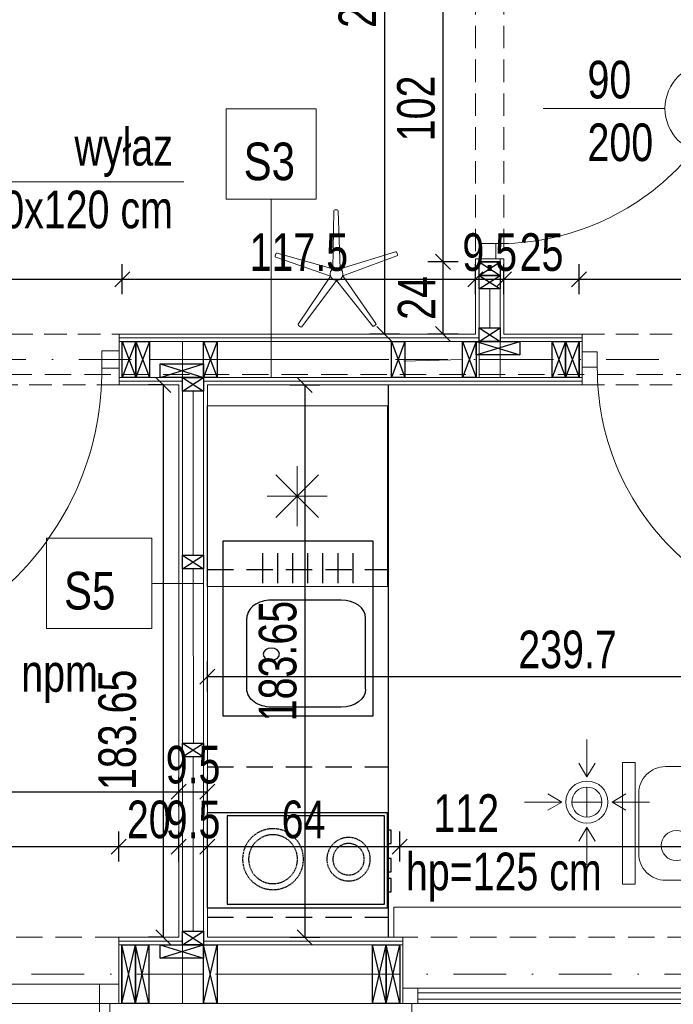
# Model space of a CAD drawing. Header units: inches. Extents: x 53216 to 117387, y -66787 to -22834.
# Tile 227 of 256: x 53934 to 54151, y -24448 to -24121. Entities that reach past the tile are written whole.
import ezdxf
from ezdxf.enums import TextEntityAlignment as Align

# ---------------------------------------------------------------- set-up
doc = ezdxf.new("R2010")
doc.units = ezdxf.units.IN
doc.header["$MEASUREMENT"] = 0
for name, pattern in [('DASHDOT', [1, 0.5, -0.25, 0, -0.25]), ('DASHED2', [0.375, 0.25, -0.125]), ('HIDDEN', [0.375, 0.25, -0.125])]:
    doc.linetypes.add(name, pattern=pattern)
doc.layers.get('0').update_dxf_attribs({"lineweight": 0})
doc.layers.get('Defpoints').update_dxf_attribs({"lineweight": 0})
for name, color, linetype, lineweight in [('--proj.wentylacja', 202, 'Continuous', 0), ('13a-opisy przekrój', 63, 'Continuous', 5), ('A11-kuchnia', 30, 'Continuous', 13), ('A21b-ściana szkielet', 3, 'Continuous', 20), ('A8-opisy pomieszczeń', 31, 'Continuous', 0), ('p-- zero bud', 1, 'Continuous', 0), ('p--dach', 2, 'Continuous', 30), ('p--drzwi', 125, 'Continuous', 0), ('p--konst-słupy', 3, 'Continuous', 25), ('p--meble kuchnia tech.', 30, 'Continuous', 25), ('p--meble wyp.', 104, 'Continuous', 0), ('p--ocieplenie w.wew.', 53, 'Continuous', 0), ('p--okna', 153, 'Continuous', 0), ('p--opis drzwi', 252, 'Continuous', 0), ('p--opis okna', 181, 'Continuous', 0), ('p--opisy dodatkowe', 62, 'Continuous', 0), ('p--osie konstr', 11, 'DASHDOT', 15), ('p--podciąg', 61, 'Continuous', 0), ('p--płyta GK', 2, 'Continuous', 0), ('p--wymiary-1-50', 5, 'Continuous', 0), ('p--ściana szkielet', 64, 'Continuous', 0)]:
    doc.layers.add(name, color=color, linetype=linetype, lineweight=lineweight)
doc.styles.add('1-100', font='arial.ttf', dxfattribs={"width": 0.75, "height": 18})
doc.styles.add('1-50', font='arial.ttf', dxfattribs={"width": 0.75, "height": 12.5})
doc.styles.get("Standard").update_dxf_attribs({"font": 'arial.ttf', "width": 0.75})
doc.styles.add('STYL-1', font='arial.ttf', dxfattribs={"width": 0.75})
doc.linetypes.add('BATTING', pattern='A,0.0001,-0.1,[134,ltypeshp.shx,S=0.1,R=0,X=-0.1,Y=0],-0.2,[134,ltypeshp.shx,S=0.1,R=180,X=0.1,Y=0],-0.1', length=0.4001)
doc.dimstyles.new('1-50', dxfattribs={"dimtxt": 12.5, "dimasz": 5, "dimexe": 5, "dimexo": 5, "dimgap": 0.09, "dimtad": 0, "dimdsep": 46, "dimtxsty": '1-50', "dimblk": 'OBLIQUE', "dimcen": 0.09, "dimadec": 0, "dimazin": 0, "dimtfac": 1, "dimtdec": 4, "dimtix": 1, "dimtmove": 2, "dimatfit": 3, "dimldrblk": 'OBLIQUE', "dimfxl": 5, "dimfxlon": 1, "dimtvp": 0.7, "dimtolj": 1, "dimtzin": 0, "dimarcsym": 0})

# ---------------------------------------------------------------- blocks, each defined once
blk = doc.blocks.new('drzwi-90-100')
for p, q in [((10.1, 87.38), (5.05, 87.38)), ((5.05, 87.38), (5.05, 2.53)), ((10.1, 2.53), (10.1, 87.38)), ((5.05, 2.53), (0, 2.53)), ((0, 2.53), (0, -2.53)), ((5.05, -2.53), (5.05, 2.53)), ((5.05, 2.53), (10.1, 2.53)), ((100, 2.53), (94.95, 2.53)), ((94.95, 2.53), (94.95, -2.53)), ((100, -2.53), (100, 2.53)), ((0, -2.53), (5.05, -2.53)), ((94.95, -2.53), (100, -2.53))]:
    blk.add_line(p, q)
blk.add_arc((10.8, 3.23), 84.15, 359.5233, 90.4767)
blk = doc.blocks.new('f021')
blk.add_lwpolyline([(-31.75, 70), (31.75, 70), (31.75, 63.39), (-31.75, 63.39)], close=True)
blk.add_lwpolyline([(-29.65, 14.01), (-29.65, 47.55, -0.414214), (-15.64, 61.57), (15.64, 61.57, -0.414214), (29.65, 47.55), (29.65, 14.01, -0.414214), (15.64, 0), (-15.64, 0, -0.414214)], format="xyb", close=True)
blk = doc.blocks.new('_OBLIQUE')
at = {"color": 0, "linetype": 'ByBlock', "lineweight": -2}
for p, q in [((-0.5, -0.5), (0.5, 0.5)), ((0, 0), (0, 0))]:
    blk.add_line(p, q, dxfattribs=at)
blk = doc.blocks.new('*D2721')
at = {"layer": 'Defpoints', "color": 0}
for p in [(54060.23, -24395.69), (53996.23, -24425.87), (54060.23, -24428.32)]:
    blk.add_point(p, dxfattribs=at)
at = {"layer": 'p--wymiary-1-50', "color": 0, "lineweight": -2}
for p, q in [((53996.23, -24400.69), (53996.23, -24390.69)), ((54060.23, -24400.69), (54060.23, -24390.69)), ((53996.23, -24395.69), (54060.23, -24395.69))]:
    blk.add_line(p, q, dxfattribs=at)
at = {"layer": 'p--wymiary-1-50', "color": 0, "lineweight": -2, "xscale": 5, "yscale": 5, "zscale": 5, "rotation": 180}
blk.add_blockref('_OBLIQUE', (53996.23, -24395.69), dxfattribs=at)
at = {"layer": 'p--wymiary-1-50', "color": 0, "lineweight": -2, "xscale": 5, "yscale": 5, "zscale": 5}
blk.add_blockref('_OBLIQUE', (54060.23, -24395.69), dxfattribs=at)
at = {"layer": 'p--wymiary-1-50', "color": 0, "linetype": 'Continuous', "ltscale": 8, "insert": (54028.23, -24386.76), "char_height": 12.5, "attachment_point": 5, "style": '1-50'}
blk.add_mtext('\\A1;64', dxfattribs=at)
blk = doc.blocks.new('okno-110-szalówka')
at = {"linetype": 'Continuous', "ltscale": 35}
for p, q in [((0, 45.75), (110, 45.75)), ((-3, -10), (113, -10))]:
    blk.add_line(p, q, dxfattribs=at)
for p, q in [((0, 45.75), (0, 39.75)), ((110, 39.75), (110, 45.75)), ((3, 39.75), (3, 21.95)), ((107, 21.95), (107, 39.75)), ((5, 21.95), (0, 21.95)), ((0, 21.95), (0, 16.95)), ((0, 21.95), (0, 0)), ((105, 21.95), (5, 21.95)), ((5, 16.95), (5, 21.95)), ((5, 20.61), (105, 20.61)), ((110, 21.95), (105, 21.95)), ((105, 21.95), (105, 16.95)), ((110, 0), (110, 21.95)), ((110, 16.95), (110, 21.95)), ((0, 16.95), (5, 16.95)), ((5, 18.45), (105, 18.45)), ((5, 16.95), (105, 16.95)), ((105, 16.95), (110, 16.95)), ((-3, 0), (-3, -10)), ((0, 0), (-3, 0)), ((110, 0), (113, 0)), ((113, 0), (113, -10))]:
    blk.add_line(p, q)
at = {"linetype": 'HIDDEN', "ltscale": 35}
for p, q in [((0, 39.75), (110, 39.75)), ((0, 0), (110, 0))]:
    blk.add_line(p, q, dxfattribs=at)
blk = doc.blocks.new('*D2722')
at = {"layer": 'Defpoints', "color": 0}
for p in [(54172.23, -24395.69), (54060.23, -24428.32), (54172.23, -24428.32)]:
    blk.add_point(p, dxfattribs=at)
at = {"layer": 'p--wymiary-1-50', "color": 0, "lineweight": -2}
for p, q in [((54060.23, -24400.69), (54060.23, -24390.69)), ((54172.23, -24400.69), (54172.23, -24390.69)), ((54060.23, -24395.69), (54172.23, -24395.69))]:
    blk.add_line(p, q, dxfattribs=at)
at = {"layer": 'p--wymiary-1-50', "color": 0, "lineweight": -2, "xscale": 5, "yscale": 5, "zscale": 5, "rotation": 180}
blk.add_blockref('_OBLIQUE', (54060.23, -24395.69), dxfattribs=at)
at = {"layer": 'p--wymiary-1-50', "color": 0, "lineweight": -2, "xscale": 5, "yscale": 5, "zscale": 5}
blk.add_blockref('_OBLIQUE', (54172.23, -24395.69), dxfattribs=at)
at = {"layer": 'p--wymiary-1-50', "color": 0, "linetype": 'Continuous', "ltscale": 8, "insert": (54082.39, -24384.57), "char_height": 12.5, "attachment_point": 5, "style": '1-50'}
blk.add_mtext('\\A1;112', dxfattribs=at)
blk = doc.blocks.new('*D2732')
at = {"layer": 'Defpoints', "color": 0}
for p in [(53966.73, -24395.69), (53840.73, -24425.87), (53966.73, -24425.87)]:
    blk.add_point(p, dxfattribs=at)
at = {"layer": 'p--wymiary-1-50', "color": 0, "lineweight": -2}
for p, q in [((53840.73, -24400.69), (53840.73, -24390.69)), ((53966.73, -24400.69), (53966.73, -24390.69)), ((53840.73, -24395.69), (53966.73, -24395.69))]:
    blk.add_line(p, q, dxfattribs=at)
at = {"layer": 'p--wymiary-1-50', "color": 0, "lineweight": -2, "xscale": 5, "yscale": 5, "zscale": 5, "rotation": 180}
blk.add_blockref('_OBLIQUE', (53840.73, -24395.69), dxfattribs=at)
at = {"layer": 'p--wymiary-1-50', "color": 0, "lineweight": -2, "xscale": 5, "yscale": 5, "zscale": 5}
blk.add_blockref('_OBLIQUE', (53966.73, -24395.69), dxfattribs=at)
at = {"layer": 'p--wymiary-1-50', "color": 0, "linetype": 'Continuous', "ltscale": 8, "insert": (53903.73, -24386.76), "char_height": 12.5, "attachment_point": 5, "style": '1-50'}
blk.add_mtext('\\A1;126', dxfattribs=at)
blk = doc.blocks.new('*D2733')
at = {"layer": 'Defpoints', "color": 0}
for p in [(53986.73, -24395.69), (53966.73, -24425.87), (53986.73, -24425.87)]:
    blk.add_point(p, dxfattribs=at)
at = {"layer": 'p--wymiary-1-50', "color": 0, "lineweight": -2}
for p, q in [((53966.73, -24400.69), (53966.73, -24390.69)), ((53986.73, -24400.69), (53986.73, -24390.69)), ((53966.73, -24395.69), (53986.73, -24395.69))]:
    blk.add_line(p, q, dxfattribs=at)
at = {"layer": 'p--wymiary-1-50', "color": 0, "lineweight": -2, "xscale": 5, "yscale": 5, "zscale": 5, "rotation": 180}
blk.add_blockref('_OBLIQUE', (53966.73, -24395.69), dxfattribs=at)
at = {"layer": 'p--wymiary-1-50', "color": 0, "lineweight": -2, "xscale": 5, "yscale": 5, "zscale": 5}
blk.add_blockref('_OBLIQUE', (53986.73, -24395.69), dxfattribs=at)
at = {"layer": 'p--wymiary-1-50', "color": 0, "linetype": 'Continuous', "ltscale": 8, "insert": (53976.73, -24386.76), "char_height": 12.5, "attachment_point": 5, "style": '1-50'}
blk.add_mtext('\\A1;20', dxfattribs=at)
blk = doc.blocks.new('*D2734')
at = {"layer": 'Defpoints', "color": 0}
for p in [(53996.23, -24395.69), (53986.73, -24400.69), (53996.23, -24400.69)]:
    blk.add_point(p, dxfattribs=at)
at = {"layer": 'p--wymiary-1-50', "color": 0, "lineweight": -2}
for p, q in [((53986.73, -24395.69), (53986.73, -24390.69)), ((53996.23, -24395.69), (53996.23, -24390.69)), ((53986.73, -24395.69), (53996.23, -24395.69))]:
    blk.add_line(p, q, dxfattribs=at)
at = {"layer": 'p--wymiary-1-50', "color": 0, "lineweight": -2, "xscale": 5, "yscale": 5, "zscale": 5}
blk.add_blockref('_OBLIQUE', (53986.73, -24395.69), dxfattribs=at)
at = {"layer": 'p--wymiary-1-50', "color": 0, "lineweight": -2, "xscale": 5, "yscale": 5, "zscale": 5, "rotation": 180}
blk.add_blockref('_OBLIQUE', (53996.23, -24395.69), dxfattribs=at)
at = {"layer": 'p--wymiary-1-50', "color": 0, "linetype": 'Continuous', "ltscale": 8, "insert": (53991.48, -24386.76), "char_height": 12.5, "attachment_point": 5, "style": '1-50'}
blk.add_mtext('\\A1;9.5', dxfattribs=at)
blk = doc.blocks.new('*D2772')
at = {"layer": 'Defpoints', "color": 0}
for p in [(53962.73, -24424.14), (53844.73, -24786.23), (53962.73, -24791.23)]:
    blk.add_point(p, dxfattribs=at)
at = {"layer": 'p--wymiary-1-50', "color": 0, "lineweight": -2}
for p, q in [((53962.73, -24786.23), (53962.73, -24796.23)), ((53844.73, -24791.23), (53844.73, -24796.23)), ((53844.73, -24791.23), (53962.73, -24791.23))]:
    blk.add_line(p, q, dxfattribs=at)
at = {"layer": 'p--wymiary-1-50', "color": 0, "lineweight": -2, "xscale": 5, "yscale": 5, "zscale": 5, "rotation": 180}
blk.add_blockref('_OBLIQUE', (53844.73, -24791.23), dxfattribs=at)
at = {"layer": 'p--wymiary-1-50', "color": 0, "lineweight": -2, "xscale": 5, "yscale": 5, "zscale": 5}
blk.add_blockref('_OBLIQUE', (53962.73, -24791.23), dxfattribs=at)
at = {"layer": 'p--wymiary-1-50', "color": 0, "linetype": 'Continuous', "ltscale": 8, "insert": (53903.73, -24782.29), "char_height": 12.5, "attachment_point": 5, "style": '1-50'}
blk.add_mtext('\\A1;118', dxfattribs=at)
blk = doc.blocks.new('*D2784')
at = {"layer": 'Defpoints', "color": 0}
for p in [(53986.73, -24377.48), (53802.73, -24400.69), (53986.73, -24400.69)]:
    blk.add_point(p, dxfattribs=at)
at = {"layer": 'p--wymiary-1-50', "color": 0, "lineweight": -2}
for p, q in [((53802.73, -24382.48), (53802.73, -24372.48)), ((53986.73, -24382.48), (53986.73, -24372.48)), ((53802.73, -24377.48), (53986.73, -24377.48))]:
    blk.add_line(p, q, dxfattribs=at)
at = {"layer": 'p--wymiary-1-50', "color": 0, "lineweight": -2, "xscale": 5, "yscale": 5, "zscale": 5, "rotation": 180}
blk.add_blockref('_OBLIQUE', (53802.73, -24377.48), dxfattribs=at)
at = {"layer": 'p--wymiary-1-50', "color": 0, "lineweight": -2, "xscale": 5, "yscale": 5, "zscale": 5}
blk.add_blockref('_OBLIQUE', (53986.73, -24377.48), dxfattribs=at)
at = {"layer": 'p--wymiary-1-50', "color": 0, "linetype": 'Continuous', "ltscale": 8, "insert": (53873.71, -24368.38), "char_height": 12.5, "attachment_point": 5, "style": '1-50'}
blk.add_mtext('\\A1;184', dxfattribs=at)
blk = doc.blocks.new('*D2790')
at = {"layer": 'Defpoints', "color": 0}
for p in [(53996.23, -24377.48), (53986.73, -24400.69), (53996.23, -24400.69)]:
    blk.add_point(p, dxfattribs=at)
at = {"layer": 'p--wymiary-1-50', "color": 0, "lineweight": -2}
for p, q in [((53986.73, -24382.48), (53986.73, -24372.48)), ((53996.23, -24382.48), (53996.23, -24372.48)), ((53986.73, -24377.48), (53996.23, -24377.48))]:
    blk.add_line(p, q, dxfattribs=at)
at = {"layer": 'p--wymiary-1-50', "color": 0, "lineweight": -2, "xscale": 5, "yscale": 5, "zscale": 5}
blk.add_blockref('_OBLIQUE', (53986.73, -24377.48), dxfattribs=at)
at = {"layer": 'p--wymiary-1-50', "color": 0, "lineweight": -2, "xscale": 5, "yscale": 5, "zscale": 5, "rotation": 180}
blk.add_blockref('_OBLIQUE', (53996.23, -24377.48), dxfattribs=at)
at = {"layer": 'p--wymiary-1-50', "color": 0, "linetype": 'Continuous', "ltscale": 8, "insert": (53991.48, -24368.55), "char_height": 12.5, "attachment_point": 5, "style": '1-50'}
blk.add_mtext('\\A1;9.5', dxfattribs=at)
blk = doc.blocks.new('stojak wieszak')
for p, q in [((-0.66, 2.03), (5.74, 20.18)), ((7.11, 19.74), (1.72, 1.26)), ((6.18, 20.4), (6.88, 20.18)), ((6.18, 20.4), (6.88, 20.18)), ((-17.49, 12.18), (-17.07, 12.78)), ((-17.07, 12.78), (-17.49, 12.18)), ((-2.13, -0.01), (-17.42, 11.69)), ((-16.58, 12.86), (-0.66, 2.03)), ((1.72, 1.26), (20.97, 0.78)), ((21.31, 0.43), (21.32, -0.3)), ((21.31, 0.43), (21.32, -0.3)), ((-17.36, -11.79), (-2.13, -0.01)), ((-0.65, -2.03), (-16.51, -12.96)), ((5.85, -20.15), (-0.65, -2.03)), ((20.97, -0.66), (1.73, -1.25)), ((1.73, -1.25), (7.22, -19.7)), ((-16.99, -12.87), (-17.42, -12.28)), ((-17.42, -12.28), (-16.99, -12.87)), ((6.99, -20.14), (6.3, -20.37)), ((6.99, -20.14), (6.3, -20.37))]:
    blk.add_line(p, q)
blk.add_circle((0, 0), 2.13)
for centre, start, end in [((6.07, 20.06), 72.1621, 160.5763), ((6.77, 19.84), 343.748, 72.1621), ((-17.21, 11.98), 144.1621, 232.5763), ((-16.78, 12.57), 55.748, 144.1621), ((20.96, 0.42), 0.1621, 88.5763), ((20.96, -0.31), 271.748, 0.1621), ((-17.14, -12.07), 127.748, 216.1621), ((-16.71, -12.66), 216.1621, 304.5763), ((6.19, -20.03), 199.748, 288.1621), ((6.88, -19.8), 288.1621, 16.5763)]:
    blk.add_arc(centre, 0.355, start, end)
blk = doc.blocks.new('*D2832')
at = {"layer": 'Defpoints', "color": 0}
for p in [(54074.65, -24201.32), (54086.68, -24201.32), (54085.43, -24225.32)]:
    blk.add_point(p, dxfattribs=at)
at = {"layer": 'p--wymiary-1-50', "color": 0, "lineweight": -2}
for p, q in [((54079.65, -24201.32), (54069.65, -24201.32)), ((54074.65, -24225.32), (54074.65, -24201.32)), ((54079.65, -24225.32), (54069.65, -24225.32))]:
    blk.add_line(p, q, dxfattribs=at)
at = {"layer": 'p--wymiary-1-50', "color": 0, "lineweight": -2, "xscale": 5, "yscale": 5, "zscale": 5}
for p, rotation in [((54074.65, -24201.32), 90), ((54074.65, -24225.32), 270)]:
    blk.add_blockref('_OBLIQUE', p, dxfattribs=dict(at, rotation=rotation))
at = {"layer": 'p--wymiary-1-50', "color": 0, "linetype": 'Continuous', "ltscale": 8, "insert": (54065.87, -24213.32), "char_height": 12.5, "attachment_point": 5, "rotation": 90, "style": '1-50'}
blk.add_mtext('\\A1;24', dxfattribs=at)
blk = doc.blocks.new('*D2833')
at = {"layer": 'Defpoints', "color": 0}
for p in [(54074.65, -24099.32), (54086.68, -24099.32), (54086.68, -24201.32)]:
    blk.add_point(p, dxfattribs=at)
at = {"layer": 'p--wymiary-1-50', "color": 0, "lineweight": -2}
for p, q in [((54079.65, -24099.32), (54069.65, -24099.32)), ((54074.65, -24201.32), (54074.65, -24099.32)), ((54079.65, -24201.32), (54069.65, -24201.32))]:
    blk.add_line(p, q, dxfattribs=at)
at = {"layer": 'p--wymiary-1-50', "color": 0, "lineweight": -2, "xscale": 5, "yscale": 5, "zscale": 5}
for p, rotation in [((54074.65, -24099.32), 90), ((54074.65, -24201.32), 270)]:
    blk.add_blockref('_OBLIQUE', p, dxfattribs=dict(at, rotation=rotation))
at = {"layer": 'p--wymiary-1-50', "color": 0, "linetype": 'Continuous', "ltscale": 8, "insert": (54065.72, -24150.32), "char_height": 12.5, "attachment_point": 5, "rotation": 90, "style": '1-50'}
blk.add_mtext('\\A1;102', dxfattribs=at)
blk = doc.blocks.new('*D2839')
at = {"layer": 'Defpoints', "color": 0}
for p in [(53967.93, -24207.09), (53850.93, -24227.77), (53967.93, -24227.77)]:
    blk.add_point(p, dxfattribs=at)
at = {"layer": 'p--wymiary-1-50', "color": 0, "lineweight": -2}
for p, q in [((53850.93, -24212.09), (53850.93, -24202.09)), ((53967.93, -24212.09), (53967.93, -24202.09)), ((53850.93, -24207.09), (53967.93, -24207.09))]:
    blk.add_line(p, q, dxfattribs=at)
at = {"layer": 'p--wymiary-1-50', "color": 0, "lineweight": -2, "xscale": 5, "yscale": 5, "zscale": 5, "rotation": 180}
blk.add_blockref('_OBLIQUE', (53850.93, -24207.09), dxfattribs=at)
at = {"layer": 'p--wymiary-1-50', "color": 0, "lineweight": -2, "xscale": 5, "yscale": 5, "zscale": 5}
blk.add_blockref('_OBLIQUE', (53967.93, -24207.09), dxfattribs=at)
at = {"layer": 'p--wymiary-1-50', "color": 0, "linetype": 'Continuous', "ltscale": 8, "insert": (53909.43, -24198.31), "char_height": 12.5, "attachment_point": 5, "style": '1-50'}
blk.add_mtext('\\A1;117', dxfattribs=at)
blk = doc.blocks.new('*D2840')
at = {"layer": 'Defpoints', "color": 0}
for p in [(54085.43, -24207.09), (53967.93, -24227.77), (54085.43, -24225.32)]:
    blk.add_point(p, dxfattribs=at)
at = {"layer": 'p--wymiary-1-50', "color": 0, "lineweight": -2}
for p, q in [((53967.93, -24212.09), (53967.93, -24202.09)), ((54085.43, -24212.09), (54085.43, -24202.09)), ((53967.93, -24207.09), (54085.43, -24207.09))]:
    blk.add_line(p, q, dxfattribs=at)
at = {"layer": 'p--wymiary-1-50', "color": 0, "lineweight": -2, "xscale": 5, "yscale": 5, "zscale": 5, "rotation": 180}
blk.add_blockref('_OBLIQUE', (53967.93, -24207.09), dxfattribs=at)
at = {"layer": 'p--wymiary-1-50', "color": 0, "lineweight": -2, "xscale": 5, "yscale": 5, "zscale": 5}
blk.add_blockref('_OBLIQUE', (54085.43, -24207.09), dxfattribs=at)
at = {"layer": 'p--wymiary-1-50', "color": 0, "linetype": 'Continuous', "ltscale": 8, "insert": (54026.68, -24198.16), "char_height": 12.5, "attachment_point": 5, "style": '1-50'}
blk.add_mtext('\\A1;117.5', dxfattribs=at)
blk = doc.blocks.new('*D2841')
at = {"layer": 'Defpoints', "color": 0}
for p in [(54094.93, -24207.09), (54085.43, -24225.32), (54094.93, -24225.32)]:
    blk.add_point(p, dxfattribs=at)
at = {"layer": 'p--wymiary-1-50', "color": 0, "lineweight": -2}
for p, q in [((54085.43, -24212.09), (54085.43, -24202.09)), ((54094.93, -24212.09), (54094.93, -24202.09)), ((54085.43, -24207.09), (54094.93, -24207.09))]:
    blk.add_line(p, q, dxfattribs=at)
at = {"layer": 'p--wymiary-1-50', "color": 0, "lineweight": -2, "xscale": 5, "yscale": 5, "zscale": 5}
blk.add_blockref('_OBLIQUE', (54085.43, -24207.09), dxfattribs=at)
at = {"layer": 'p--wymiary-1-50', "color": 0, "lineweight": -2, "xscale": 5, "yscale": 5, "zscale": 5, "rotation": 180}
blk.add_blockref('_OBLIQUE', (54094.93, -24207.09), dxfattribs=at)
at = {"layer": 'p--wymiary-1-50', "color": 0, "linetype": 'Continuous', "ltscale": 8, "insert": (54090.18, -24198.16), "char_height": 12.5, "attachment_point": 5, "style": '1-50'}
blk.add_mtext('\\A1;9.5', dxfattribs=at)
blk = doc.blocks.new('*D2842')
at = {"layer": 'Defpoints', "color": 0}
for p in [(54119.93, -24207.09), (54094.93, -24225.32), (54119.93, -24227.77)]:
    blk.add_point(p, dxfattribs=at)
at = {"layer": 'p--wymiary-1-50', "color": 0, "lineweight": -2}
for p, q in [((54094.93, -24212.09), (54094.93, -24202.09)), ((54119.93, -24212.09), (54119.93, -24202.09)), ((54094.93, -24207.09), (54119.93, -24207.09))]:
    blk.add_line(p, q, dxfattribs=at)
at = {"layer": 'p--wymiary-1-50', "color": 0, "lineweight": -2, "xscale": 5, "yscale": 5, "zscale": 5, "rotation": 180}
blk.add_blockref('_OBLIQUE', (54094.93, -24207.09), dxfattribs=at)
at = {"layer": 'p--wymiary-1-50', "color": 0, "lineweight": -2, "xscale": 5, "yscale": 5, "zscale": 5}
blk.add_blockref('_OBLIQUE', (54119.93, -24207.09), dxfattribs=at)
at = {"layer": 'p--wymiary-1-50', "color": 0, "linetype": 'Continuous', "ltscale": 8, "insert": (54107.43, -24198.16), "char_height": 12.5, "attachment_point": 5, "style": '1-50'}
blk.add_mtext('\\A1;25', dxfattribs=at)
blk = doc.blocks.new('*D2843')
at = {"layer": 'Defpoints', "color": 0}
for p in [(54221.93, -24207.09), (54119.93, -24227.77), (54221.93, -24227.77)]:
    blk.add_point(p, dxfattribs=at)
at = {"layer": 'p--wymiary-1-50', "color": 0, "lineweight": -2}
for p, q in [((54119.93, -24212.09), (54119.93, -24202.09)), ((54221.93, -24212.09), (54221.93, -24202.09)), ((54119.93, -24207.09), (54221.93, -24207.09))]:
    blk.add_line(p, q, dxfattribs=at)
at = {"layer": 'p--wymiary-1-50', "color": 0, "lineweight": -2, "xscale": 5, "yscale": 5, "zscale": 5, "rotation": 180}
blk.add_blockref('_OBLIQUE', (54119.93, -24207.09), dxfattribs=at)
at = {"layer": 'p--wymiary-1-50', "color": 0, "lineweight": -2, "xscale": 5, "yscale": 5, "zscale": 5}
blk.add_blockref('_OBLIQUE', (54221.93, -24207.09), dxfattribs=at)
at = {"layer": 'p--wymiary-1-50', "color": 0, "linetype": 'Continuous', "ltscale": 8, "insert": (54170.93, -24198.16), "char_height": 12.5, "attachment_point": 5, "style": '1-50'}
blk.add_mtext('\\A1;102', dxfattribs=at)
blk = doc.blocks.new('*D2853')
at = {"layer": 'Defpoints', "color": 0}
for p in [(53996.23, -24242.22), (53996.23, -24425.87), (54028.64, -24425.87)]:
    blk.add_point(p, dxfattribs=at)
at = {"layer": 'p--wymiary-1-50', "color": 0, "lineweight": -2}
for p, q in [((54023.64, -24242.22), (54033.64, -24242.22)), ((54028.64, -24242.22), (54028.64, -24425.87)), ((54023.64, -24425.87), (54033.64, -24425.87))]:
    blk.add_line(p, q, dxfattribs=at)
at = {"layer": 'p--wymiary-1-50', "color": 0, "lineweight": -2, "xscale": 5, "yscale": 5, "zscale": 5}
for p, rotation in [((54028.64, -24242.22), 90), ((54028.64, -24425.87), 270)]:
    blk.add_blockref('_OBLIQUE', p, dxfattribs=dict(at, rotation=rotation))
at = {"layer": 'p--wymiary-1-50', "color": 0, "linetype": 'Continuous', "ltscale": 8, "insert": (54019.7, -24334.05), "char_height": 12.5, "attachment_point": 5, "rotation": 90, "style": '1-50'}
blk.add_mtext('\\A1;183.65', dxfattribs=at)
blk = doc.blocks.new('*D2854')
at = {"layer": 'Defpoints', "color": 0}
for p in [(54235.93, -24339.2), (53996.23, -24425.87), (54235.93, -24425.87)]:
    blk.add_point(p, dxfattribs=at)
at = {"layer": 'p--wymiary-1-50', "color": 0, "lineweight": -2}
for p, q in [((53996.23, -24344.2), (53996.23, -24334.2)), ((54235.93, -24344.2), (54235.93, -24334.2)), ((53996.23, -24339.2), (54235.93, -24339.2))]:
    blk.add_line(p, q, dxfattribs=at)
at = {"layer": 'p--wymiary-1-50', "color": 0, "lineweight": -2, "xscale": 5, "yscale": 5, "zscale": 5, "rotation": 180}
blk.add_blockref('_OBLIQUE', (53996.23, -24339.2), dxfattribs=at)
at = {"layer": 'p--wymiary-1-50', "color": 0, "lineweight": -2, "xscale": 5, "yscale": 5, "zscale": 5}
blk.add_blockref('_OBLIQUE', (54235.93, -24339.2), dxfattribs=at)
at = {"layer": 'p--wymiary-1-50', "color": 0, "linetype": 'Continuous', "ltscale": 8, "insert": (54116.08, -24330.26), "char_height": 12.5, "attachment_point": 5, "style": '1-50'}
blk.add_mtext('\\A1;239.7', dxfattribs=at)
blk = doc.blocks.new('ukł.słupów-1K')
at = {"ltscale": 35}
for p, q in [((500.4, 316.5), (493.4, 316.5)), ((374.65, 278.05), (374.65, 290.05)), ((526.65, 278.05), (526.65, 290.05))]:
    blk.add_line(p, q, dxfattribs=at)
for p, q in [((493.4, 312), (500.4, 316.5)), ((493.4, 316.5), (500.4, 312)), ((493.4, 307.5), (500.4, 312)), ((493.4, 312), (500.4, 307.5)), ((493.4, 290.05), (500.4, 294.55)), ((493.4, 294.55), (500.4, 290.05)), ((374.65, 290.05), (379.15, 278.05)), ((379.15, 290.05), (374.65, 278.05)), ((379.15, 290.05), (383.65, 278.05)), ((383.65, 290.05), (379.15, 278.05)), ((401.7, 290.05), (406.2, 278.05)), ((406.2, 290.05), (401.7, 278.05)), ((464.2, 290.05), (468.7, 278.05)), ((468.7, 290.05), (464.2, 278.05)), ((487.9, 290.05), (492.4, 278.05)), ((492.4, 290.05), (487.9, 278.05)), ((492.4, 285.55), (506.9, 290.05)), ((492.4, 290.05), (506.9, 285.55)), ((517.65, 290.05), (522.15, 278.05)), ((522.15, 290.05), (517.65, 278.05)), ((522.15, 290.05), (526.65, 278.05)), ((526.65, 290.05), (522.15, 278.05)), ((387.2, 278.05), (401.7, 282.55)), ((387.2, 282.55), (401.7, 278.05)), ((394.7, 273.55), (401.7, 278.05)), ((394.7, 278.05), (401.7, 273.55)), ((394.7, 214.5), (401.7, 219)), ((394.7, 219), (401.7, 214.5)), ((394.7, 152), (401.7, 156.5)), ((394.7, 156.5), (401.7, 152)), ((394.7, 89.5), (401.7, 94)), ((394.7, 94), (401.7, 89.5)), ((379, 70), (374.5, 89.5)), ((374.5, 70), (379, 89.5)), ((383.5, 70), (379, 89.5)), ((379, 70), (383.5, 89.5)), ((387.2, 85), (401.7, 89.5)), ((387.2, 89.5), (401.7, 85)), ((406.2, 70), (401.7, 89.5)), ((401.7, 70), (406.2, 89.5)), ((462.45, 70), (457.95, 89.5)), ((457.95, 70), (462.45, 89.5)), ((466.95, 70), (462.45, 89.5)), ((462.45, 70), (466.95, 89.5))]:
    blk.add_line(p, q)
for points in [[(493.4, 316.5), (500.4, 316.5), (500.4, 312), (493.4, 312)], [(493.4, 312), (500.4, 312), (500.4, 307.5), (493.4, 307.5)], [(493.4, 294.55), (500.4, 294.55), (500.4, 290.05), (493.4, 290.05)], [(379.15, 290.05), (379.15, 278.05), (374.65, 278.05), (374.65, 290.05)], [(383.65, 290.05), (383.65, 278.05), (379.15, 278.05), (379.15, 290.05)], [(406.2, 290.05), (406.2, 278.05), (401.7, 278.05), (401.7, 290.05)], [(468.7, 290.05), (468.7, 278.05), (464.2, 278.05), (464.2, 290.05)], [(492.4, 290.05), (492.4, 278.05), (487.9, 278.05), (487.9, 290.05)], [(492.4, 290.05), (506.9, 290.05), (506.9, 285.55), (492.4, 285.55)], [(522.15, 290.05), (522.15, 278.05), (517.65, 278.05), (517.65, 290.05)], [(526.65, 290.05), (526.65, 278.05), (522.15, 278.05), (522.15, 290.05)], [(387.2, 282.55), (401.7, 282.55), (401.7, 278.05), (387.2, 278.05)], [(394.7, 278.05), (401.7, 278.05), (401.7, 273.55), (394.7, 273.55)], [(394.7, 219), (401.7, 219), (401.7, 214.5), (394.7, 214.5)], [(394.7, 156.5), (401.7, 156.5), (401.7, 152), (394.7, 152)], [(394.7, 94), (401.7, 94), (401.7, 89.5), (394.7, 89.5)], [(374.5, 70), (374.5, 89.5), (379, 89.5), (379, 70)], [(379, 70), (379, 89.5), (383.5, 89.5), (383.5, 70)], [(387.2, 89.5), (401.7, 89.5), (401.7, 85), (387.2, 85)], [(401.7, 70), (401.7, 89.5), (406.2, 89.5), (406.2, 70)], [(457.95, 70), (457.95, 89.5), (462.45, 89.5), (462.45, 70)], [(462.45, 70), (462.45, 89.5), (466.95, 89.5), (466.95, 70)]]:
    blk.add_lwpolyline(points, close=True)
for points in [[(374.5, 89.5), (374.5, 70)], [(466.95, 89.5), (466.95, 70)]]:
    blk.add_lwpolyline(points, dxfattribs=at)
blk = doc.blocks.new('*D2856')
at = {"layer": 'Defpoints', "color": 0}
for p in [(54069.65, -23981.67), (54055.17, -24225.32), (54069.65, -24225.32)]:
    blk.add_point(p, dxfattribs=at)
at = {"layer": 'p--wymiary-1-50', "color": 0, "lineweight": -2}
for p, q in [((54060.17, -23981.67), (54050.17, -23981.67)), ((54055.17, -23981.67), (54055.17, -24225.32)), ((54060.17, -24225.32), (54050.17, -24225.32))]:
    blk.add_line(p, q, dxfattribs=at)
at = {"layer": 'p--wymiary-1-50', "color": 0, "lineweight": -2, "xscale": 5, "yscale": 5, "zscale": 5}
for p, rotation in [((54055.17, -23981.67), 90), ((54055.17, -24225.32), 270)]:
    blk.add_blockref('_OBLIQUE', p, dxfattribs=dict(at, rotation=rotation))
at = {"layer": 'p--wymiary-1-50', "color": 0, "linetype": 'Continuous', "ltscale": 8, "insert": (54046.23, -24103.5), "char_height": 12.5, "attachment_point": 5, "rotation": 90, "style": '1-50'}
blk.add_mtext('\\A1;243.65', dxfattribs=at)
blk = doc.blocks.new('went-Błotno-parter-zest')
for p, q in [((507.3, 123.33), (507.3, 135.76)), ((507.3, 123.36), (504.62, 127.94)), ((507.3, 123.36), (509.99, 127.94)), ((507.3, 119.96), (507.3, 109.96)), ((498.93, 114.96), (486.5, 114.96)), ((498.9, 114.96), (494.32, 117.65)), ((498.9, 114.96), (494.32, 112.27)), ((502.3, 114.96), (512.3, 114.96)), ((502.3, 114.96), (512.3, 114.96)), ((502.3, 114.96), (512.3, 114.96)), ((502.3, 114.96), (512.3, 114.96)), ((515.68, 114.96), (528.11, 114.96)), ((515.71, 114.96), (520.29, 117.65)), ((515.71, 114.96), (520.29, 112.27)), ((507.3, 106.56), (504.62, 101.97)), ((507.3, 106.58), (507.3, 94.15)), ((507.3, 106.56), (509.99, 101.97))]:
    blk.add_line(p, q)
blk.add_circle((507.3, 114.96), 5)
at = {"ltscale": 10}
blk.add_arc((507.3, 114.96), 7, 0, 180, dxfattribs=at)
for radius, start, end in [(7, 0, 180), (7, 0, 180), (5, 0, 180), (5, 0, 180), (5, 0, 180), (5, 0, 180), (5, 0, 180), (5, 0, 180), (5, 0, 180), (5, 0, 180), (5, 0, 180), (5, 0, 180), (5, 270, 90), (5, 270, 90), (7, 180, 0), (5, 180, 0), (5, 180, 0), (5, 180, 0), (5, 180, 0)]:
    blk.add_arc((507.3, 114.96), radius, start, end)
blk = doc.blocks.new('FRIDGE_65_86')
at = {"color": 0, "linetype": 'Continuous'}
for p, q in [((0.6, 0.6), (0, 0.6)), ((0, 0.6), (0, 0)), ((0.6, 0), (0.6, 0.6)), ((0.3, 0.2), (0.3, 0.4)), ((0.229289, 0.229289), (0.370711, 0.370711)), ((0.229289, 0.370711), (0.370711, 0.229289)), ((0.2, 0.3), (0.4, 0.3)), ((0, 0), (0.6, 0))]:
    blk.add_line(p, q, dxfattribs=at)
blk = doc.blocks.new('kuchenka_16')
for points in [[(0, 0), (31.55, 0), (31.55, -60), (0, -60)], [(1, -6.74), (30.35, -6.74), (30.35, -59), (1, -59)], [(5.7, -60), (10.19, -60), (10.19, -61.31), (5.7, -61.31)], [(15.11, -60), (19.61, -60), (19.61, -61.31), (15.11, -61.31)], [(21.75, -60), (26.24, -60), (26.24, -61.31), (21.75, -61.31)]]:
    blk.add_lwpolyline(points, close=True)
at = {"linetype": 'DASHED2'}
for centre, radius in [((15.38, -21.95), 10.13), ((15.38, -21.95), 8.13), ((15.38, -47.09), 7.23), ((15.38, -47.09), 5.23)]:
    blk.add_circle(centre, radius, dxfattribs=at)
blk = doc.blocks.new('zlew-58x50')
at = {"color": 0, "linetype": 'Continuous'}
for p, q in [((8.87, -8), (32.47, -8)), ((2.87, -39.36), (2.87, -16.16)), ((38.47, -39.36), (38.47, -16.16)), ((8.87, -47.52), (32.47, -47.52))]:
    blk.add_line(p, q, dxfattribs=at)
at = {"ltscale": 8}
for p, q in [((44.02, -13.33), (54.02, -13.33)), ((44.02, -18.33), (54.02, -18.33)), ((44.02, -23.33), (54.02, -23.33)), ((44.02, -28.33), (54.02, -28.33)), ((44.02, -33.33), (54.02, -33.33)), ((44.02, -38.33), (54.02, -38.33)), ((44.02, -43.33), (54.02, -43.33))]:
    blk.add_line(p, q, dxfattribs=at)
blk.add_lwpolyline([(0, -50), (58, -50), (58, 0), (0, 0)], close=True, dxfattribs=at)
at = {"color": 0, "linetype": 'Continuous', "extrusion": (0, 0, -1)}
for centre, start_param, end_param in [((8.87, -16.16), 1.570796, 3.141593), ((8.87, -39.36), 0, 1.570796)]:
    blk.add_ellipse(centre, major_axis=(0, -8.16), ratio=0.735294, start_param=start_param, end_param=end_param, dxfattribs=at)
at = {"color": 0, "linetype": 'Continuous'}
for centre, start_param, end_param in [((32.47, -16.16), 1.570796, 3.141593), ((32.47, -39.36), 0, 1.570796)]:
    blk.add_ellipse(centre, major_axis=(0, -8.16), ratio=0.735294, start_param=start_param, end_param=end_param, dxfattribs=at)
at = {"color": 0, "linetype": 'Continuous', "extrusion": (0, 0, -1)}
blk.add_ellipse((20.49, -16.16), major_axis=(0, -2.72), ratio=0.735294, dxfattribs=at)
blk = doc.blocks.new('*D2858')
at = {"layer": 'Defpoints', "color": 0}
for p in [(53981.63, -24242.22), (53986.73, -24242.22), (53986.73, -24425.87)]:
    blk.add_point(p, dxfattribs=at)
at = {"layer": 'p--wymiary-1-50', "color": 0, "linetype": 'Continuous', "lineweight": -2, "ltscale": 8}
for p, q in [((53981.73, -24242.22), (53976.63, -24242.22)), ((53981.63, -24425.87), (53981.63, -24242.22)), ((53981.73, -24425.87), (53976.63, -24425.87))]:
    blk.add_line(p, q, dxfattribs=at)
at = {"layer": 'p--wymiary-1-50', "color": 0, "lineweight": -2, "xscale": 5, "yscale": 5, "zscale": 5}
for p, rotation in [((53981.63, -24242.22), 90), ((53981.63, -24425.87), 270)]:
    blk.add_blockref('_OBLIQUE', p, dxfattribs=dict(at, rotation=rotation))
at = {"layer": 'p--wymiary-1-50', "color": 0, "linetype": 'Continuous', "ltscale": 8, "insert": (53966.32, -24356.91), "char_height": 12.5, "attachment_point": 5, "rotation": 90, "style": '1-50'}
blk.add_mtext('\\A1;183.65', dxfattribs=at)

msp = doc.modelspace()

# ---------------------------------------------------------------- linework, layer by layer
at = {"layer": '13a-opisy przekrój', "lineweight": 9}
for p, q in [((54017.487, -24180.504), (54017.487, -24239.773)), ((53977.711, -24308.23), (53994.985, -24308.23))]:
    msp.add_line(p, q, dxfattribs=at)
for points in [[(54032.487, -24180.504), (54002.487, -24180.504), (54002.487, -24150.504), (54032.487, -24150.504)], [(53977.711, -24323.23), (53942.721, -24323.23), (53942.721, -24293.23), (53977.711, -24293.23)]]:
    msp.add_lwpolyline(points, close=True, dxfattribs=at)
at = {"layer": 'A11-kuchnia', "linetype": 'Continuous', "ltscale": 35}
msp.add_line((54056.518, -24425.873), (54056.518, -24242.471), dxfattribs=at)
at = {"layer": 'A21b-ściana szkielet', "ltscale": 35}
msp.add_line((54120.935, -24242.223), (54120.935, -24225.323), dxfattribs=at)
at = {"layer": 'A8-opisy pomieszczeń'}
msp.add_circle((54152.276, -24395.379), 5, dxfattribs=at)
at = {"layer": 'p--dach', "color": 6, "linetype": 'HIDDEN', "lineweight": 20, "ltscale": 35}
msp.add_line((54633.445, -24238.773), (53513.225, -24238.773), dxfattribs=at)
at = {"layer": 'p--drzwi'}
msp.add_lwpolyline([(53840.735, -24441.46), (53966.735, -24441.46), (53966.735, -24447.823), (53840.735, -24447.823)], close=True, dxfattribs=at)
at = {"layer": 'p--meble kuchnia tech.', "ltscale": 35}
msp.add_line((54056.518, -24425.873), (54056.518, -24242.471), dxfattribs=at)
at = {"layer": 'p--meble kuchnia tech.', "linetype": 'HIDDEN', "ltscale": 35}
for p, q in [((53996.138, -24303.557), (54056.138, -24303.557)), ((53996.138, -24369.223), (54056.138, -24369.223)), ((53996.138, -24419.223), (54056.138, -24419.223))]:
    msp.add_line(p, q, dxfattribs=at)
at = {"layer": 'p--ocieplenie w.wew.', "linetype": 'BATTING', "ltscale": 8}
for p, q in [((54090.185, -24210.323), (54090.185, -24223.273)), ((53991.485, -24244.273), (53991.485, -24298.823)), ((53991.485, -24303.323), (53991.571, -24361.323)), ((53991.485, -24365.823), (53991.485, -24423.823))]:
    msp.add_line(p, q, dxfattribs=at)
at = {"layer": 'p--ocieplenie w.wew.', "linetype": 'BATTING', "ltscale": 12}
for p, q in [((53976.935, -24233.773), (53994.985, -24233.773)), ((54056.59, -24233.773), (53999.485, -24233.773)), ((54081.185, -24233.773), (54061.59, -24234.379)), ((54110.935, -24233.773), (54086.685, -24233.773))]:
    msp.add_line(p, q, dxfattribs=at)
at = {"layer": 'p--ocieplenie w.wew.', "linetype": 'BATTING', "ltscale": 19.5}
for p, q in [((53973.735, -24438.073), (53994.985, -24438.073)), ((53999.485, -24438.073), (54051.235, -24438.073))]:
    msp.add_line(p, q, dxfattribs=at)
at = {"layer": 'p--opis drzwi', "lineweight": 0}
msp.add_line((54107.999, -24150.323), (54148.507, -24150.323), dxfattribs=at)
msp.add_circle((54163.507, -24150.323), 15, dxfattribs=at)
at = {"layer": 'p--opisy dodatkowe'}
msp.add_line((53988.388, -24174.724), (53896.987, -24174.724), dxfattribs=at)
at = {"layer": 'p--osie konstr', "linetype": 'DASHDOT', "ltscale": 35}
for p, q in [((54637.883, -24233.773), (53553.691, -24233.773)), ((54236.015, -24438.073), (53803.035, -24438.073))]:
    msp.add_line(p, q, dxfattribs=at)
at = {"layer": 'p--podciąg', "linetype": 'HIDDEN', "ltscale": 30}
for p, q in [((54085.435, -24100.323), (54085.435, -24200.323)), ((54094.935, -24100.323), (54094.935, -24200.323)), ((53851.935, -24225.323), (53966.935, -24225.323)), ((54120.935, -24225.323), (54220.935, -24225.323)), ((53966.935, -24242.223), (53851.935, -24242.223)), ((54120.935, -24242.223), (54220.935, -24242.223))]:
    msp.add_line(p, q, dxfattribs=at)
at = {"layer": 'p--płyta GK', "ltscale": 35}
for p, q in [((54085.435, -24225.323), (54085.435, -24200.323)), ((54094.935, -24225.323), (54094.935, -24200.323)), ((53966.935, -24225.323), (54085.435, -24225.323)), ((53966.935, -24226.573), (54086.685, -24226.573)), ((54093.685, -24226.573), (54120.935, -24226.573)), ((54094.935, -24225.323), (54120.935, -24225.323)), ((53966.935, -24240.973), (53987.985, -24240.973)), ((53994.985, -24240.973), (54120.935, -24240.973)), ((53966.935, -24242.223), (53986.735, -24242.223)), ((53986.735, -24425.873), (53986.735, -24242.223)), ((53996.235, -24425.873), (53996.235, -24242.223)), ((53996.235, -24242.223), (54120.935, -24242.223)), ((53986.735, -24425.873), (53966.735, -24425.873)), ((53987.985, -24427.123), (53966.735, -24427.123)), ((54061.235, -24427.123), (53994.985, -24427.123)), ((54061.235, -24425.873), (53996.235, -24425.873))]:
    msp.add_line(p, q, dxfattribs=at)
at = {"layer": 'p--płyta GK', "linetype": 'HIDDEN', "ltscale": 35}
msp.add_line((53840.735, -24425.873), (53966.735, -24425.873), dxfattribs=at)
at = {"layer": 'p--ściana szkielet', "ltscale": 35}
for p, q in [((54094.935, -24200.323), (54085.435, -24200.323)), ((54086.685, -24239.773), (54086.685, -24200.323)), ((54093.685, -24239.773), (54093.685, -24200.323)), ((53966.935, -24242.223), (53966.935, -24225.323)), ((54120.935, -24227.773), (53966.935, -24227.773)), ((53987.985, -24447.823), (53987.985, -24227.773)), ((53994.985, -24447.823), (53994.985, -24227.773)), ((54120.935, -24239.773), (53966.935, -24239.773)), ((54061.235, -24428.323), (53966.735, -24428.323)), ((54064.235, -24447.823), (53966.735, -24447.823))]:
    msp.add_line(p, q, dxfattribs=at)
for points in [[(53966.735, -24425.873), (53966.735, -24447.823), (53963.735, -24447.823), (53963.735, -24465.623)], [(54061.235, -24425.873), (54061.235, -24447.823), (54064.235, -24447.823), (54064.235, -24465.623)]]:
    msp.add_lwpolyline(points, dxfattribs=at)

# ---------------------------------------------------------------- block references
at = {"layer": '--proj.wentylacja', "linetype": 'Continuous', "ltscale": 8}
msp.add_blockref('went-Błotno-parter-zest', (53615.235, -24495.873), dxfattribs=at)
at = {"layer": 'A11-kuchnia', "linetype": 'Continuous', "ltscale": 35, "xscale": -100, "yscale": 100, "zscale": 100, "rotation": 270}
msp.add_blockref('FRIDGE_65_86', (53996.138, -24309.223), dxfattribs=at)
at = {"layer": 'p--drzwi'}
for p, rotation in [((54089.685, -24100.323), 270.0000000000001), ((54220.935, -24233.773), 180)]:
    msp.add_blockref('drzwi-90-100', p, dxfattribs=dict(at, rotation=rotation))
at = {"layer": 'p--drzwi', "rotation": 180}
for p, xscale, yscale in [((53851.935, -24233.773), -1.15, 1.15), ((53840.735, -24444.641), -1.26, 1.26)]:
    msp.add_blockref('drzwi-90-100', p, dxfattribs=dict(at, xscale=xscale, yscale=yscale))
at = {"layer": 'p--konst-słupy'}
msp.add_blockref('ukł.słupów-1K', (53593.285, -24517.823), dxfattribs=at)
at = {"layer": 'p--meble kuchnia tech.', "ltscale": 35, "rotation": 90}
msp.add_blockref('zlew-58x50', (54001.378, -24352.212), dxfattribs=at)
at = {"layer": 'p--meble kuchnia tech.', "ltscale": 35, "xscale": -1, "rotation": 89.9999999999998}
msp.add_blockref('kuchenka_16', (53996.138, -24384.524), dxfattribs=at)
at = {"layer": 'p--meble wyp.', "linetype": 'Continuous', "lineweight": 5, "rotation": 18.42791700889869}
msp.add_blockref('stojak wieszak', (54039.223, -24205.369), dxfattribs=at)
at = {"layer": 'p--meble wyp.', "linetype": 'Continuous', "lineweight": 5, "xscale": -0.6375000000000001, "yscale": 0.6375000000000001, "zscale": 0.6375000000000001, "rotation": 89.99999999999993}
msp.add_blockref('f021', (54179.015, -24388.018), dxfattribs=at)
at = {"layer": 'p--okna', "linetype": 'Continuous', "rotation": 180}
msp.add_blockref('okno-110-szalówka', (54171.235, -24425.873), dxfattribs=at)

# ---------------------------------------------------------------- texts
at = {"layer": '13a-opisy przekrój', "lineweight": 9, "width": 0.8}
for s, p in [('S3', (54016.855, -24161.672)), ('S5', (53957.089, -24304.397))]:
    msp.add_text(s, height=12.5, dxfattribs=at).set_placement(p, align=Align.TOP_CENTER)
at = {"layer": 'p-- zero bud', "insert": (53839.401, -24331.752), "char_height": 12.5, "width": 531.91597, "attachment_point": 1, "style": '1-50'}
msp.add_mtext('±0,00= 31,60 m npm', dxfattribs=at)
at = {"layer": 'p--opis drzwi', "lineweight": 0, "insert": (54122.727, -24134.487), "char_height": 12.5, "width": 11.15966, "attachment_point": 1, "style": 'STYL-1'}
msp.add_mtext('90\\P200', dxfattribs=at)
at = {"layer": 'p--opis okna', "insert": (54127.457, -24397.722), "char_height": 12.5, "width": 128.63421, "attachment_point": 3, "style": '1-100'}
msp.add_mtext('hp=125 cm', dxfattribs=at)
at = {"layer": 'p--opisy dodatkowe', "insert": (53984.759, -24156.821), "char_height": 12.5, "width": 88.05585, "attachment_point": 3, "style": '1-50'}
msp.add_mtext('wyłaz\\P60x120 cm', dxfattribs=at)

# ---------------------------------------------------------------- dimensions: what is measured, and where the dimension line sits
at = {"layer": 'p--wymiary-1-50'}
dim = msp.add_linear_dim(base=(54055.167, -24225.323), p1=(54069.652, -23981.673), p2=(54069.652, -24225.323), angle=90, dimstyle='1-50', override={"dimtxt": 12.5}, dxfattribs=at)
dim.commit()
dim.dimension.update_dxf_attribs({"geometry": '*D2856', "text_midpoint": (54046.233, -24103.498)})
for base, p1, p2, picture, middle in [((54074.652, -24099.323), (54086.685, -24201.323), (54086.685, -24099.323), '*D2833', (54065.718, -24150.323)), ((54074.652, -24201.323), (54085.435, -24225.323), (54086.685, -24201.323), '*D2832', (54065.867, -24213.323)), ((54028.638, -24425.873), (53996.235, -24242.223), (53996.235, -24425.873), '*D2853', (54019.704, -24334.048))]:
    dim = msp.add_linear_dim(base=base, p1=p1, p2=p2, angle=90, dimstyle='1-50', dxfattribs=at)
    dim.commit()
    dim.dimension.update_dxf_attribs({"geometry": picture, "text_midpoint": middle})
for base, p1, p2, picture, middle in [((53967.935, -24207.092), (53850.935, -24227.773), (53967.935, -24227.773), '*D2839', (53909.435, -24198.307)), ((54085.435, -24207.092), (53967.935, -24227.773), (54085.435, -24225.323), '*D2840', (54026.685, -24198.158)), ((54094.935, -24207.092), (54085.435, -24225.323), (54094.935, -24225.323), '*D2841', (54090.185, -24198.158)), ((54119.935, -24207.092), (54094.935, -24225.323), (54119.935, -24227.773), '*D2842', (54107.435, -24198.158)), ((54221.935, -24207.092), (54119.935, -24227.773), (54221.935, -24227.773), '*D2843', (54170.935, -24198.158)), ((54235.935, -24339.198), (53996.235, -24425.873), (54235.935, -24425.873), '*D2854', (54116.085, -24330.265)), ((53996.235, -24377.484), (53986.735, -24400.695), (53996.235, -24400.695), '*D2790', (53991.485, -24368.55)), ((53966.735, -24395.695), (53840.735, -24425.873), (53966.735, -24425.873), '*D2732', (53903.735, -24386.761)), ((53986.735, -24395.695), (53966.735, -24425.873), (53986.735, -24425.873), '*D2733', (53976.735, -24386.761)), ((53996.235, -24395.695), (53986.735, -24400.695), (53996.235, -24400.695), '*D2734', (53991.485, -24386.761)), ((54060.235, -24395.695), (53996.235, -24425.873), (54060.235, -24428.323), '*D2721', (54028.235, -24386.761)), ((53962.735, -24791.226), (53844.735, -24786.226), (53962.735, -24424.141), '*D2772', (53903.735, -24782.293))]:
    dim = msp.add_linear_dim(base=base, p1=p1, p2=p2, dimstyle='1-50', dxfattribs=at)
    dim.commit()
    dim.dimension.update_dxf_attribs({"geometry": picture, "text_midpoint": middle})
at = {"layer": 'p--wymiary-1-50', "linetype": 'Continuous', "ltscale": 8}
dim = msp.add_linear_dim(base=(53981.635, -24242.223), p1=(53986.735, -24425.873), p2=(53986.735, -24242.223), angle=90, dimstyle='1-50', dxfattribs=at)
dim.commit()
dim.dimension.update_dxf_attribs({"geometry": '*D2858', "text_midpoint": (53966.315, -24356.908), "dimtype": 160})
at = {"layer": 'p--wymiary-1-50'}
for base, p1, p2, picture, middle in [((53986.735, -24377.484), (53802.735, -24400.695), (53986.735, -24400.695), '*D2784', (53873.708, -24368.376)), ((54172.235, -24395.695), (54060.235, -24428.323), (54172.235, -24428.323), '*D2722', (54082.387, -24384.568))]:
    dim = msp.add_linear_dim(base=base, p1=p1, p2=p2, dimstyle='1-50', dxfattribs=at)
    dim.commit()
    dim.dimension.update_dxf_attribs({"geometry": picture, "text_midpoint": middle, "dimtype": 160})

doc.saveas('drawing.dxf')
